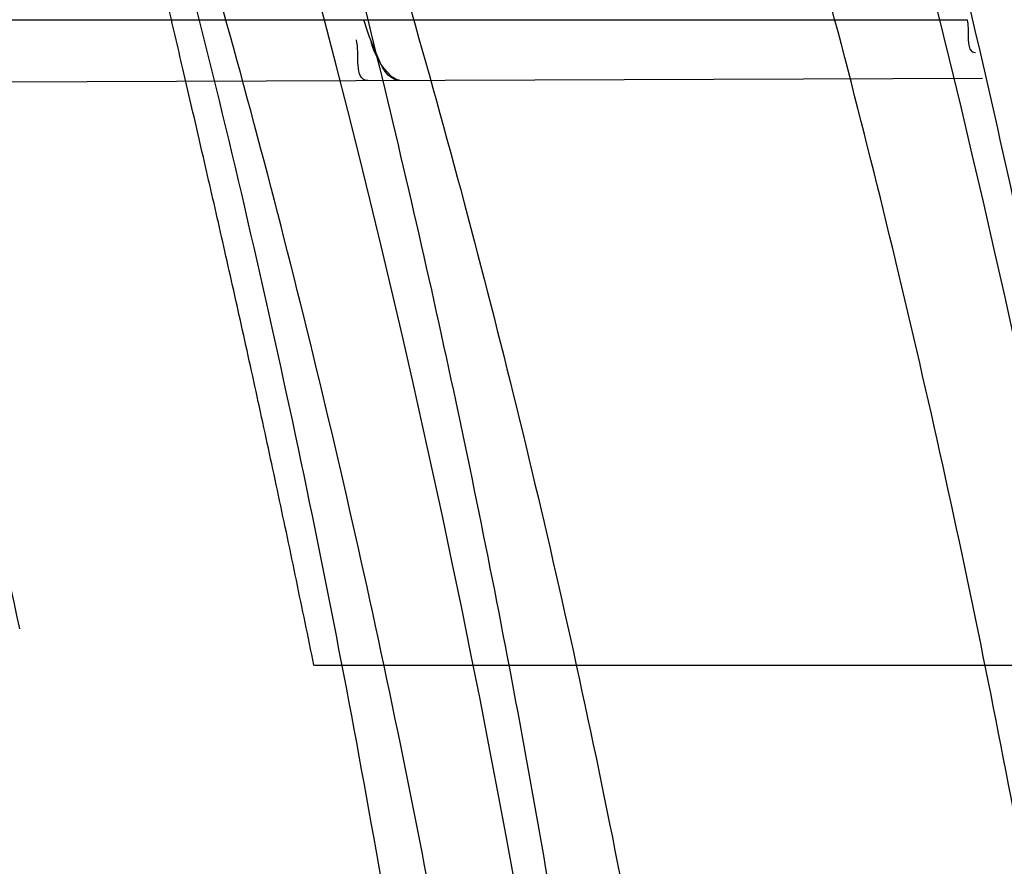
# Model space of a CAD drawing. Header units: millimetres. Extents: x 0 to 297, y 0 to 210.
# Tile 49 of 256: x 143.5082 to 143.5478, y 91.0589 to 91.0929. Entities that reach past the tile are written whole.
import ezdxf

# ---------------------------------------------------------------- set-up
doc = ezdxf.new("R2010")
doc.units = ezdxf.units.MM
doc.header["$LTSCALE"] = 16.335
doc.layers.get('0').update_dxf_attribs({"linetype": 'CONTINUOUS'})
for name, color, linetype in [('01_GLOBAL', 7, 'CONTINUOUS'), ('INTFCLR_1', 7, 'CONTINUOUS'), ('INTFCLR_144815', 7, 'CONTINUOUS')]:
    doc.layers.add(name, color=color, linetype=linetype)

msp = doc.modelspace()

# ---------------------------------------------------------------- linework, layer by layer
at = {"color": 7, "linetype": 'Continuous'}
msp.add_circle((144.2368034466, 92.193132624), 3.04, dxfattribs=at)
at = {"color": 9, "linetype": 'Continuous'}
msp.add_arc((144.2368034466, 92.193132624), 3.001038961, 182.9674534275, 267.0325465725, dxfattribs=at)
at = {"layer": '01_GLOBAL', "color": 7, "linetype": 'Continuous'}
msp.add_circle((144.2368034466, 92.193132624), 3.08, dxfattribs=at)
at = {"layer": 'INTFCLR_1', "color": 9, "linetype": 'Continuous'}
for p, q in [((143.4780083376, 91.09290896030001), (143.5463152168, 91.09290896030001)), ((143.4774988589, 91.0903084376), (143.5469236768, 91.0905507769))]:
    msp.add_line(p, q, dxfattribs=at)
at = {"layer": 'INTFCLR_1', "color": 7, "linetype": 'Continuous'}
msp.add_lwpolyline([(143.5235036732, 91.09046902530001), (143.5234679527, 91.0904712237), (143.5234312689, 91.09047805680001), (143.5233936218, 91.0904895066), (143.5233550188, 91.0905055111), (143.5233154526, 91.0905260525), (143.523274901, 91.0905512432), (143.5232333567, 91.0905811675), (143.5231908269, 91.0906157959), (143.5231473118, 91.0906551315)], dxfattribs=at)
at = {"layer": 'INTFCLR_1', "color": 6, "linetype": 'Continuous'}
for radius, start, end in [(0.4827613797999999, 270, 90.00000002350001), (0.4587930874, 270, 90.00000002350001), (0.441241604, 11.9691311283, 14.2357984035)]:
    msp.add_arc((143.076579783, 90.97690896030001), radius, start, end, dxfattribs=at)
at = {"layer": 'INTFCLR_1', "color": 9, "linetype": 'Continuous'}
for points, knots in [([(143.505791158, 90.8276271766), (143.5067409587, 90.8302116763), (143.5086022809, 90.8354304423), (143.5121486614, 90.84601401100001), (143.5179028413, 90.8650111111), (143.5232385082, 90.8873082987), (143.5267617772, 90.90723622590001), (143.5282429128, 90.9174118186), (143.5290073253, 90.92329723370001), (143.5307716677, 90.93807275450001), (143.5326049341, 90.9633194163), (143.5323109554, 90.99310602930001), (143.5309256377, 91.0124090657), (143.5300542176, 91.021322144), (143.5294126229, 91.02725019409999), (143.5274302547, 91.04325002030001), (143.5229291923, 91.06887020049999), (143.5164430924, 91.09388353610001), (143.5118037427, 91.1087295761), (143.5100588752, 91.1140398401), (143.5074043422, 91.1218621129), (143.501415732, 91.13821577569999), (143.4910739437, 91.16221785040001), (143.4792964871, 91.1848938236), (143.4710860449, 91.1988510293), (143.4672487, 91.2050639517), (143.4646994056, 91.2091138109), (143.4578048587, 91.21976497), (143.446251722, 91.2361118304), (143.4302039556, 91.2560120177), (143.4166114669, 91.2709286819), (143.4071163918, 91.280463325), (143.4018664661, 91.2855115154), (143.3945821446, 91.292319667), (143.3843862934, 91.301234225), (143.373349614, 91.3098835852), (143.3667450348, 91.31458051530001), (143.3640805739, 91.316384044), (143.3625174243, 91.3174211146), (143.360134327, 91.3189510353), (143.3576340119, 91.3204557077), (143.3554317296, 91.3216111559), (143.3541938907, 91.32218598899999), (143.3532081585, 91.3225375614), (143.3525262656, 91.3226967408), (143.3519536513, 91.3226102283), (143.3518421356, 91.322071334), (143.35211692, 91.3214756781), (143.35259409, 91.3206502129), (143.3533650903, 91.31961113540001), (143.354392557, 91.3183442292), (143.3556852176, 91.31685831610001), (143.3572290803, 91.3151525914), (143.358673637, 91.31359842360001), (143.3599466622, 91.3122446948), (143.3621637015, 91.30990205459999), (143.3658426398, 91.3060562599), (143.3733257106, 91.29820400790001), (143.3814986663, 91.2893945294), (143.3889438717, 91.2809746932), (143.3935459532, 91.2756206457), (143.4009463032, 91.2668314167), (143.4122758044, 91.252588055), (143.4271285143, 91.2318655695), (143.4378788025, 91.2149484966), (143.4449171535, 91.2029069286), (143.4496927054, 91.19443764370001), (143.457931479, 91.1789786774), (143.4689344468, 91.1556341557), (143.4765250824, 91.1361710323), (143.480055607, 91.1260798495)], [0, 0, 0, 0, 0.0103790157, 0.0208837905, 0.0420711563, 0.0851838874, 0.1071959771, 0.1183352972, 0.1239410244, 0.1295662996, 0.174425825, 0.2192336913, 0.2417180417, 0.247353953, 0.2529903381, 0.2641931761, 0.3081223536, 0.3509244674, 0.3614867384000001, 0.3667496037, 0.3719933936, 0.3926231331, 0.4323811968, 0.4704128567, 0.4888542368, 0.4934078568, 0.4979383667, 0.5068920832, 0.5412323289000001, 0.5733304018, 0.6031976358, 0.6172527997, 0.6240454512, 0.6306500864, 0.6548352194, 0.6750684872, 0.6834752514, 0.6853781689, 0.6871962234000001, 0.6905460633, 0.6960524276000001, 0.6981915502, 0.6999110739, 0.7012078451, 0.7020914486, 0.7026255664, 0.703100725, 0.7038824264, 0.7050749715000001, 0.7066970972, 0.7087489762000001, 0.7112252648, 0.7141188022, 0.7174211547, 0.7192230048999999, 0.7211233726, 0.7295789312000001, 0.7392839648, 0.7620096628, 0.7748693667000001, 0.7816473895, 0.7886214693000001, 0.8181786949, 0.8502212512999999, 0.8846823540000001, 0.8936821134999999, 0.9027944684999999, 0.9213301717, 0.9597016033, 1, 1, 1, 1]), ([(143.3574002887, 91.32090895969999), (143.3579828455, 91.3209088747), (143.360948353, 91.3197357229), (143.3643531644, 91.3177442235), (143.3676585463, 91.31566523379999), (143.3692467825, 91.31463053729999), (143.3719545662, 91.31283211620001), (143.378664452, 91.3081521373), (143.3898825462, 91.2995381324), (143.4002548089, 91.29065717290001), (143.4076654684, 91.28387553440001), (143.4130031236, 91.27885055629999), (143.422653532, 91.2693642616), (143.4364709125, 91.2545242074), (143.4527894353, 91.23472347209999), (143.4645442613, 91.2184512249), (143.4715593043, 91.2078481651), (143.474151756, 91.2038188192), (143.4780526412, 91.1976396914), (143.4863962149, 91.18376385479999), (143.4983688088, 91.16121559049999), (143.5088888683, 91.1373346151), (143.5149812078, 91.1210611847), (143.5176807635, 91.1132799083), (143.5194547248, 91.1079989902), (143.524169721, 91.0932405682), (143.5307635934, 91.068371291), (143.5353421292, 91.0428843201), (143.5373581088, 91.02696958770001), (143.5380104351, 91.0210743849), (143.5388963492, 91.01221151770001), (143.5403047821, 90.993017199), (143.5406037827, 90.96339318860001), (143.5387395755, 90.93828707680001), (143.5369460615, 90.9235962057), (143.5361688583, 90.9177433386), (143.5346627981, 90.9076231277), (143.5310794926, 90.8877998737), (143.5256534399, 90.86562413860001), (143.5198047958, 90.8467377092), (143.5161994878, 90.83621326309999), (143.5143072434, 90.8310236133), (143.5133416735, 90.828453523)], [0, 0, 0, 0, 0.0031306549, 0.0166311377, 0.0214593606, 0.0240790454, 0.0268205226, 0.0389267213, 0.0680356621, 0.1027866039, 0.1122691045, 0.1220183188, 0.1421809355, 0.1849822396, 0.2309158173, 0.2799873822, 0.2927706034, 0.2992370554, 0.3057353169, 0.3320403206, 0.3862319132, 0.4428084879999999, 0.4721383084, 0.4795908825, 0.487069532, 0.5020757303, 0.5628487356, 0.6251729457, 0.6410612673, 0.6490543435, 0.6570463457, 0.6889269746, 0.7524526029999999, 0.8160592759, 0.8240370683, 0.8319876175, 0.8477879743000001, 0.8790177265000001, 0.9402188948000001, 0.970317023, 0.9852457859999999, 1, 1, 1, 1]), ([(143.3574002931, 90.6329089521), (143.3572429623, 90.6329089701), (143.3568577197, 90.6329849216), (143.3568775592, 90.6336774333), (143.3572897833, 90.63438990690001), (143.3580025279, 90.63544892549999), (143.3590890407, 90.6367667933), (143.3605161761, 90.6383861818), (143.3622809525, 90.6402852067), (143.364262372, 90.64235883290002), (143.366417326, 90.6445772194), (143.3695810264, 90.647809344), (143.3761156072, 90.6544648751), (143.384127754, 90.66278898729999), (143.391492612, 90.67078447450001), (143.3954790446, 90.6752283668), (143.3978410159, 90.6779000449), (143.4041032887, 90.6850552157), (143.4149655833, 90.6980920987), (143.4300350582, 90.7180883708), (143.4423327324, 90.7364164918), (143.4500842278, 90.74915778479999), (143.4536819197, 90.7553382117), (143.4561024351, 90.75957339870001), (143.4627716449, 90.77157583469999), (143.4731139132, 90.7921423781), (143.4831746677, 90.8161140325), (143.4894718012, 90.8337029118), (143.4924519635, 90.8428134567), (143.4941067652, 90.8481240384), (143.4981845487, 90.86166066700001), (143.5041933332, 90.8852508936), (143.5091109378, 90.9136744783), (143.5112232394, 90.9325267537), (143.5119890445, 90.94137893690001), (143.5124424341, 90.9473263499), (143.5134340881, 90.9636235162), (143.5137003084, 90.9902855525), (143.5118091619, 91.01685089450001), (143.5098423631, 91.03295754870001), (143.5090383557, 91.0388051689), (143.5077538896, 91.047496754), (143.5045588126, 91.0659242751), (143.498087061, 91.0935137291), (143.4912937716, 91.1149624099), (143.4875537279, 91.1253987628)], [0, 0, 0, 0, 0.0008731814, 0.0017184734, 0.0032338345, 0.0055641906, 0.008732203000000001, 0.0127298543, 0.0175349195, 0.0231216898, 0.028646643, 0.0346996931, 0.0482229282, 0.0804128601, 0.09881585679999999, 0.1085510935, 0.1135452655, 0.1186072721, 0.1613234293, 0.207686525, 0.2575125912, 0.2837456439, 0.2904463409, 0.297201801, 0.3108185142, 0.3666506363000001, 0.4248611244, 0.4549770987, 0.470314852, 0.4780577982, 0.4858479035, 0.548777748, 0.6130125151, 0.6457681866, 0.6540348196, 0.6623247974, 0.6788712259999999, 0.7446474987, 0.8101274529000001, 0.8265054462, 0.8346996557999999, 0.8428862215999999, 0.8752668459, 0.9384715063, 1, 1, 1, 1])]:
    msp.add_open_spline(points, degree=3, knots=knots, dxfattribs=at)
at = {"layer": 'INTFCLR_1', "color": 6, "linetype": 'Continuous'}
for points, knots in [([(143.391388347, 91.3209089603), (143.3904120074, 91.3209089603), (143.3921762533, 91.3175482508), (143.3936912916, 91.315694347), (143.3961672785, 91.3124411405), (143.3992225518, 91.30876154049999), (143.403128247, 91.3040654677), (143.4076936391, 91.29861198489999), (143.4125904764, 91.2926805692), (143.4174256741, 91.286720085), (143.4219266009, 91.28104271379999), (143.4260587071, 91.27571427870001), (143.4298162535, 91.27075815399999), (143.4332121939, 91.266182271), (143.4362702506, 91.26197618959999), (143.4390204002, 91.2581218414), (143.4414908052, 91.2545969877), (143.44370074, 91.2513921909), (143.4456749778, 91.24848640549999), (143.4474377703, 91.24585559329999), (143.4490168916, 91.24346918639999), (143.4504211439, 91.2413232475), (143.4516679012, 91.2393981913), (143.4527743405, 91.2376740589), (143.4537663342, 91.2361152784), (143.4546489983, 91.2347177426), (143.4556772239, 91.23307898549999), (143.456672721, 91.23147797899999), (143.4576979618, 91.229813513), (143.4585721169, 91.2283843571), (143.4595323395, 91.2268022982), (143.4605887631, 91.22504676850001), (143.4617562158, 91.22308812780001), (143.4630444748, 91.22090314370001), (143.464465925, 91.21846216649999), (143.4660286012, 91.2157418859), (143.4677482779, 91.21270225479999), (143.4696392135, 91.20930191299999), (143.4717186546, 91.20548838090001), (143.4740086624, 91.2011951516), (143.4765248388, 91.1963580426), (143.4792812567, 91.1909028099), (143.4822951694, 91.18473858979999), (143.4855914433, 91.1777384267), (143.4891913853, 91.16974930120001), (143.4931140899, 91.16057587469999), (143.4973740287, 91.14998328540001), (143.5019825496, 91.13763594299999), (143.5068772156, 91.12325026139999), (143.5117345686, 91.10722271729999), (143.5162134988, 91.0902287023), (143.5200746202, 91.0730385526), (143.5232856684, 91.05580143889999), (143.5258459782, 91.03858559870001), (143.5277689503, 91.0213883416), (143.5290609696, 91.0042502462), (143.529733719, 90.9871546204), (143.5297948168, 90.97012845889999), (143.5292510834, 90.9531560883), (143.5281065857, 90.9362397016), (143.5263644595, 90.9193928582), (143.5240214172, 90.9025816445), (143.5210770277, 90.88582850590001), (143.5175167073, 90.8690970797), (143.5133376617, 90.85240858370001), (143.5085942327, 90.8359945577), (143.5035656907, 90.8206525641), (143.4986112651, 90.80703250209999), (143.4940105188, 90.7954001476), (143.4897809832, 90.7854046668), (143.485903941, 90.7767502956), (143.4823616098, 90.7692115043), (143.4791285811, 90.76260345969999), (143.4761817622, 90.75678861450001), (143.4734988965, 90.7516551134), (143.4710647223, 90.7471189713), (143.4688610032, 90.7431068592), (143.466865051, 90.7395466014), (143.4650570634, 90.7363786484), (143.4634184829, 90.7335526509), (143.461937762, 90.7310351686), (143.4606041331, 90.72879595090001), (143.4594032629, 90.72680144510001), (143.4583170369, 90.7250147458), (143.457331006, 90.7234069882), (143.4564183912, 90.7219306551), (143.4555069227, 90.720467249), (143.4545265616, 90.7189048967), (143.4534184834, 90.71715367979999), (143.4521719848, 90.7152023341), (143.4507682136, 90.71302749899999), (143.4491853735, 90.7106037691), (143.4474055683, 90.7079124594), (143.4454085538, 90.7049352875), (143.4431685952, 90.701647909), (143.4406602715, 90.6980271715), (143.4378551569, 90.6940523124), (143.4347311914, 90.6897123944), (143.4312583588, 90.6849889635), (143.4274059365, 90.6798656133), (143.4231637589, 90.6743560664), (143.4185304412, 90.6684770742), (143.4135422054, 90.66229925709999), (143.408452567, 90.6561180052), (143.4036878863, 90.6504204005), (143.3995946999, 90.6455048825), (143.3963986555, 90.6416642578), (143.3938021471, 90.6382708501), (143.3922373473, 90.6363594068), (143.3903920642, 90.6329089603), (143.391388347, 90.6329089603)], [0, 0, 0, 0, 0.0038604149, 0.007501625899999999, 0.0124785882, 0.0188917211, 0.0268498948, 0.0364677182, 0.0470694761, 0.05724446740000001, 0.066818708, 0.0757144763, 0.0839053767, 0.0914099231, 0.0982451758, 0.1044667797, 0.1101313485, 0.11526428, 0.1198589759, 0.1240215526, 0.1277856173, 0.1311734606, 0.1341617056, 0.1368541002, 0.1392736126, 0.1414672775, 0.143389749, 0.1469230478, 0.1489215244, 0.1511192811, 0.1535471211, 0.1562389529, 0.1592204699, 0.1625628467, 0.1662680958, 0.1703891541, 0.1749670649, 0.1800767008, 0.1857729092, 0.1921414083, 0.199315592, 0.2073311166, 0.2163077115, 0.2264451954, 0.2379233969, 0.2509534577, 0.2658909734, 0.2830621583, 0.3030578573, 0.3259639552, 0.3492662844, 0.3725305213, 0.3956109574, 0.4185782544, 0.4413347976, 0.4640172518, 0.4865192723, 0.5089682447, 0.5313242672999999, 0.5536477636, 0.5759939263, 0.5982772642, 0.6207472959, 0.6432362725, 0.6658996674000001, 0.6887559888, 0.7107777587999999, 0.7297237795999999, 0.7460531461, 0.7602331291, 0.7726347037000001, 0.7835467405, 0.7931663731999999, 0.8017211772, 0.8093215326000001, 0.8160683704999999, 0.8220757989, 0.8274205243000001, 0.8322066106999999, 0.8364980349, 0.8403367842, 0.8437547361, 0.8468031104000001, 0.8495420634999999, 0.8520223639, 0.8542604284, 0.8564046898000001, 0.8588391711, 0.861553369, 0.8645986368, 0.8679945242, 0.8717882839, 0.8760445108, 0.8807522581, 0.8859628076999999, 0.8917731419, 0.8981681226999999, 0.9051985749, 0.9129160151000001, 0.9213486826, 0.9305434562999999, 0.9404096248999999, 0.9509435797, 0.9619432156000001, 0.9720502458, 0.9803711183, 0.9870628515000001, 0.9922716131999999, 0.9960607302, 1, 1, 1, 1]), ([(143.3913883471, 90.6329089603), (143.3925009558, 90.6329089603), (143.3944304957, 90.6342092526), (143.3973970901, 90.6359951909), (143.4007982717, 90.63846662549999), (143.4050037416, 90.641686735), (143.4100111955, 90.64579797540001), (143.4155298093, 90.6505901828), (143.4211292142, 90.6557134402), (143.4264144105, 90.6607775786), (143.43125736, 90.6656028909), (143.4356657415, 90.6701567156), (143.4396603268, 90.6744161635), (143.4432708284, 90.6783761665), (143.4465216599, 90.6820354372), (143.4494397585, 90.68539654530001), (143.4520627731, 90.68848206), (143.4544121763, 90.6912986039), (143.456513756, 90.6938607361), (143.4583900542, 90.69618388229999), (143.4600695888, 90.6982924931), (143.4615949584, 90.7002315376), (143.4630975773, 90.7021632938), (143.4646983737, 90.7042463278), (143.4663978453, 90.7064880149), (143.4680793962, 90.7087376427), (143.4697311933, 90.7109767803), (143.4714499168, 90.71333865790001), (143.4733525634, 90.7159926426), (143.4754791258, 90.7190089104), (143.477855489, 90.7224451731), (143.4805066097, 90.7263640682), (143.4834545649, 90.73083052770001), (143.4867221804, 90.73592456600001), (143.4903444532, 90.7417581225), (143.4943554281, 90.74846001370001), (143.4987865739, 90.7561875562), (143.5036710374, 90.7651488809), (143.5090369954, 90.7755879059), (143.5149200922, 90.78786990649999), (143.5212054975, 90.8021696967), (143.5274896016, 90.8180379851), (143.5333654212, 90.8347684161), (143.5385840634, 90.85172715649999), (143.543100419, 90.8687485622), (143.5469295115, 90.8858143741), (143.5500694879, 90.9028343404), (143.5525457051, 90.9198546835), (143.5543635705, 90.93680288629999), (143.5555404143, 90.953705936), (143.5560867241, 90.9705470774), (143.5560112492, 90.9873292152), (143.5553196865, 91.00406232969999), (143.5540157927, 91.0207358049), (143.5520992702, 91.03735679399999), (143.5495685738, 91.05392286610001), (143.5464237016, 91.0704086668), (143.5426520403, 91.08685112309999), (143.5382472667, 91.1032296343), (143.5331875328, 91.11956315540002), (143.527486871, 91.1357686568), (143.5213730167, 91.1512348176), (143.515238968, 91.1652433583), (143.5094946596, 91.17729987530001), (143.5042564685, 91.18755505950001), (143.4994933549, 91.19635787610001), (143.4951738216, 91.20395281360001), (143.4912628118, 91.21054467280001), (143.4877284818, 91.21628951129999), (143.4845342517, 91.2213187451), (143.4816534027, 91.22572797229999), (143.4790579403, 91.22960449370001), (143.4767281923, 91.23301003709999), (143.4746357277, 91.2360102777), (143.472765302, 91.23864767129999), (143.4710870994, 91.24097947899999), (143.46957943, 91.2430470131), (143.4681380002, 91.2450001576), (143.4666395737, 91.2470074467), (143.4649885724, 91.2491911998), (143.463288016, 91.2514092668), (143.4615819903, 91.2536039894), (143.4598543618, 91.2557981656), (143.4579581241, 91.2581730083), (143.4558400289, 91.260784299), (143.4534675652, 91.2636590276), (143.4508179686, 91.26680939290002), (143.447859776, 91.2702519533), (143.4445666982, 91.2739955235), (143.4409044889, 91.27805121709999), (143.4368464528, 91.28241728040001), (143.4323696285, 91.2870829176), (143.4274456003, 91.2920302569), (143.4220754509, 91.2972158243), (143.4163486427, 91.3024971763), (143.410661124, 91.30747107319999), (143.4054543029, 91.3117747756), (143.4010724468, 91.3151480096), (143.3975442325, 91.3177259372), (143.3944939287, 91.3195690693), (143.3925216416, 91.3209089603), (143.3913883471, 91.3209089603)], [0, 0, 0, 0, 0.0042187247, 0.0081401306, 0.0133978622, 0.0200459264, 0.0282638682, 0.0379443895, 0.0477615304, 0.05703690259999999, 0.0656973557, 0.0736821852, 0.0810680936, 0.0878383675, 0.0940009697, 0.0996271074, 0.1047154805, 0.1093563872, 0.1135342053, 0.1172803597, 0.1206792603, 0.1237557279, 0.1266349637, 0.1299589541, 0.1337168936, 0.1373013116, 0.1406085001, 0.1442672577, 0.148377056, 0.1529904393, 0.1582606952, 0.164218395, 0.1709303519, 0.1785521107, 0.1871652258, 0.1969659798, 0.2081658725, 0.2209392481, 0.2356613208, 0.2526660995, 0.2725685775, 0.2948769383, 0.3173640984, 0.3397873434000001, 0.3621386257, 0.3841211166, 0.4060891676, 0.4277469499, 0.4493218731, 0.470705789, 0.4919793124, 0.5131981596, 0.5343255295, 0.5554668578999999, 0.5765984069, 0.5977513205, 0.6189954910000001, 0.6402209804, 0.6617015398, 0.6832900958, 0.7050415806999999, 0.7268239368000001, 0.7463339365, 0.7630160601, 0.7774553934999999, 0.7899931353, 0.8009638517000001, 0.8105830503, 0.8190545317, 0.8265380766, 0.8331730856, 0.8390248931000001, 0.8442268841, 0.8488182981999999, 0.8528943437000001, 0.8564866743, 0.8597116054, 0.8625968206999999, 0.8656908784, 0.8692094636, 0.8729771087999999, 0.8762884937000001, 0.879749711, 0.8835661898, 0.8878115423, 0.8924986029, 0.8976989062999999, 0.9034198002, 0.9097088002, 0.9166034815, 0.9241390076, 0.9323094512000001, 0.9411199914, 0.9506041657, 0.9606137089, 0.9706541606, 0.9792553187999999, 0.9862062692, 0.9916647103, 0.9957028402, 1, 1, 1, 1])]:
    msp.add_open_spline(points, degree=3, knots=knots, dxfattribs=at)
at = {"layer": 'INTFCLR_1', "color": 7, "linetype": 'Continuous'}
msp.add_open_spline([(143.5235036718, 91.0904690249), (143.5230195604, 91.09046733), (143.522502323, 91.09165410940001), (143.5221852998, 91.09244773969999), (143.5220653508, 91.09290896)], degree=3, knots=[0, 0, 0, 0, 0.5039304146, 1, 1, 1, 1], dxfattribs=at)
at = {"layer": 'INTFCLR_1', "color": 6, "linetype": 'Continuous'}
for points in [[(143.5463152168, 91.09290896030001), (143.5464243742, 91.09246695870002), (143.5461915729, 91.09158240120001), (143.5466468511, 91.09158399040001)], [(143.5222157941, 91.0904645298), (143.5216501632, 91.09046255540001), (143.5219051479, 91.0915524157), (143.5217624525, 91.09209975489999)]]:
    msp.add_open_spline(points, degree=3, dxfattribs=at)
at = {"layer": 'INTFCLR_1', "color": 7, "linetype": 'Continuous'}
msp.add_open_spline([(143.5231473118, 91.0906551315), (143.5227634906, 91.0910129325), (143.5224880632, 91.09150755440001), (143.5223541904, 91.0920149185)], degree=3, dxfattribs=at)
at = {"layer": 'INTFCLR_144815', "color": 9, "linetype": 'Continuous'}
msp.add_line((143.5200517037, 91.06695037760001), (143.5562010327, 91.06695037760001), dxfattribs=at)
at = {"layer": 'INTFCLR_144815', "color": 6, "linetype": 'Continuous'}
for radius in [0.5104906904, 0.4864760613]:
    msp.add_circle((143.076579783, 90.97690896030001), radius, dxfattribs=at)
for radius, start, end in [(0.7037433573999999, 313.9937911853, 154.5150993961), (0.6797433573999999, 312.9543589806, 154.5144414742), (0.6572577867, 282.2440355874, 71.2863570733)]:
    msp.add_arc((143.076579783, 90.97690896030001), radius, start, end, dxfattribs=at)
at = {"layer": 'INTFCLR_144815', "color": 9, "linetype": 'Continuous'}
for centre, radius, start, end in [((143.076579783, 90.97690896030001), 0.6528896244, 292.4997540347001, 54.0964566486), ((143.0765826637, 90.97691030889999), 0.5889741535, 292.4997540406, 54.09645665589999), ((143.0766003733, 90.97691387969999), 0.5790161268, 311.2505121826, 48.7494878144)]:
    msp.add_arc(centre, radius, start, end, dxfattribs=at)
at = {"layer": 'INTFCLR_144815', "color": 6, "linetype": 'Continuous'}
for points, knots in [([(143.559959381, 90.9769089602), (143.559959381, 90.97942306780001), (143.5599220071, 90.98445191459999), (143.5597537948, 90.991994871), (143.5594733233, 90.9995378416), (143.5590804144, 91.0070808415), (143.5585748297, 91.01462372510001), (143.5579562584, 91.0221664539), (143.5572243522, 91.02970866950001), (143.5563786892, 91.0372501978), (143.5554188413, 91.0447904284), (143.5543443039, 91.05232900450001), (143.5531546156, 91.0598649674), (143.5518492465, 91.0673976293), (143.5504277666, 91.0749256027), (143.5488896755, 91.0824478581), (143.5472346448, 91.08996252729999), (143.5454623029, 91.097468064), (143.5435725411, 91.1049619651), (143.5415652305, 91.1124420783), (143.5394406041, 91.11990520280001), (143.5371989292, 91.1273484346), (143.5348409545, 91.13476773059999), (143.5323675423, 91.1421592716), (143.529780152, 91.1495180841), (143.5270804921, 91.1568392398), (143.5242709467, 91.1641167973), (143.5213543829, 91.17134449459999), (143.5183344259, 91.17851521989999), (143.5152154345, 91.1856212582), (143.5120026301, 91.19265416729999), (143.5087022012, 91.19960473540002), (143.505321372, 91.2064630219), (143.5018684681, 91.2132183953), (143.4983529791, 91.2198595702), (143.4947855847, 91.22637469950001), (143.4911781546, 91.2327514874), (143.4875436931, 91.2389773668), (143.4838962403, 91.24503970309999), (143.4802507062, 91.2509260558), (143.4766226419, 91.2566244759), (143.473027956, 91.2621238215), (143.4694825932, 91.2674140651), (143.4660021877, 91.2724865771), (143.4626017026, 91.2773343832), (143.459295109, 91.2819523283), (143.4560950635, 91.2863372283), (143.4530128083, 91.2904877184), (143.4500581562, 91.2944040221), (143.4472396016, 91.29808760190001), (143.4445638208, 91.3015416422), (143.4420354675, 91.3047711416), (143.4396569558, 91.3077830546), (143.4374291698, 91.31058532), (143.4353519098, 91.3131862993), (143.4334244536, 91.3155941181), (143.4316455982, 91.3178166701), (143.4300138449, 91.3198614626), (143.4285275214, 91.32173548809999), (143.4271849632, 91.3234451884), (143.4259844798, 91.3249961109), (143.4249241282, 91.3263946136), (143.4240021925, 91.3276429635), (143.4232155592, 91.32875491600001), (143.422565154, 91.3297078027), (143.4220400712, 91.3305844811), (143.4215107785, 91.33140008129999), (143.4211293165, 91.33289918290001), (143.4216624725, 91.3329088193)], [0, 0, 0, 0, 0.0193232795, 0.0386507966, 0.0579870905, 0.0773359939, 0.09670230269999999, 0.1160891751, 0.1355014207, 0.154941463, 0.1744140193, 0.1939206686, 0.213465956, 0.2330500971, 0.2526769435, 0.2723457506, 0.2920596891, 0.3118161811, 0.3316171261, 0.3514582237, 0.3713396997, 0.3912550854, 0.4112023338, 0.4311723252, 0.4511600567, 0.471153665, 0.4911437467, 0.5111161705, 0.5310553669, 0.5509435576, 0.5707599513, 0.5904809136, 0.6100798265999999, 0.6295269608, 0.6487896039, 0.6678319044, 0.6866152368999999, 0.7050985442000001, 0.7232388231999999, 0.7409918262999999, 0.758313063, 0.7751587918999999, 0.7914870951, 0.8072590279, 0.8224396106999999, 0.8369988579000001, 0.8509122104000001, 0.8641615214, 0.8767332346, 0.8886179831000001, 0.8998102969, 0.9103147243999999, 0.9201416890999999, 0.9293075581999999, 0.9378296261, 0.9457257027, 0.9530130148, 0.9597096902, 0.9658325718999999, 0.9713969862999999, 0.9764171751, 0.9809076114, 0.9848822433, 0.9883555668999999, 0.9913411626, 0.9938520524, 0.9959015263, 1, 1, 1, 1]), ([(143.433067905, 90.62090910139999), (143.4328265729, 90.6209135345), (143.4324756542, 90.62173267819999), (143.4330197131, 90.6224610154), (143.4334366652, 90.6233453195), (143.4339703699, 90.62419814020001), (143.4346161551, 90.625198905), (143.4354019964, 90.62633936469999), (143.4363208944, 90.62762784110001), (143.4373778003, 90.629067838), (143.4385738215, 90.6306651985), (143.4399109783, 90.6324252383), (143.441391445, 90.63435475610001), (143.4430186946, 90.6364625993), (143.4447956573, 90.638757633), (143.4467226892, 90.6412461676), (143.4487964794, 90.6439306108), (143.4510117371, 90.6468115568), (143.4533657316, 90.6498936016), (143.4558612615, 90.6531893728), (143.4585019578, 90.6567137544), (143.461284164, 90.6604731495), (143.4641988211, 90.6644674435), (143.4672349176, 90.66869431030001), (143.4703835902, 90.673154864), (143.473633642, 90.6778472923), (143.4769725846, 90.6827680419), (143.4803867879, 90.68791175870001), (143.4838617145, 90.69327133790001), (143.4873822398, 90.69883811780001), (143.4909329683, 90.704602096), (143.4944985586, 90.7105522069), (143.4980640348, 90.7166766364), (143.5016150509, 90.7229631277), (143.5051380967, 90.72939925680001), (143.508620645, 90.7359726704), (143.5120512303, 90.7426712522), (143.5154195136, 90.7494833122), (143.5187162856, 90.75639770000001), (143.5219334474, 90.7634039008), (143.5250639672, 90.77049210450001), (143.5281017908, 90.777653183), (143.5310417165, 90.78487857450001), (143.5338798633, 90.7921616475), (143.5366072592, 90.7994810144), (143.5392210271, 90.8068281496), (143.5417223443, 90.8142048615), (143.5441140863, 90.8216202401), (143.5463966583, 90.8290768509), (143.5485670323, 90.8365654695), (143.5506238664, 90.84408177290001), (143.5525648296, 90.8516162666), (143.5543887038, 90.8591617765), (143.5560958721, 90.86671694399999), (143.5576869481, 90.8742815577), (143.5591625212, 90.881855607), (143.5605229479, 90.88943824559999), (143.5617683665, 90.89702739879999), (143.5628989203, 90.9046205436), (143.5639149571, 90.91221615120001), (143.5648169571, 90.91981379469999), (143.5656053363, 90.9274129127), (143.5662804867, 90.9350130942), (143.5668427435, 90.942613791), (143.5672924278, 90.9502149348), (143.5676297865, 90.9578162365), (143.5678550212, 90.9654177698), (143.5679682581, 90.97301929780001), (143.5679695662, 90.9806209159), (143.567858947, 90.9882224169), (143.5676363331, 90.99582392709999), (143.5673015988, 91.00342523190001), (143.5668545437, 91.01102638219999), (143.5662949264, 91.0186270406), (143.5656224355, 91.0262270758), (143.5648367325, 91.0338260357), (143.5639374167, 91.0414235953), (143.5629240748, 91.0490191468), (143.5617962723, 91.05661196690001), (143.5605535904, 91.0642010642), (143.5591956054, 91.07178539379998), (143.5577218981, 91.0793638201), (143.5561322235, 91.0869343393), (143.5544265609, 91.09449419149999), (143.5526049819, 91.10204067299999), (143.5506674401, 91.10957186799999), (143.5486137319, 91.117086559), (143.5464439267, 91.1245825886), (143.5441586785, 91.13205611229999), (143.5417591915, 91.139502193), (143.5392470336, 91.1469155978), (143.5366239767, 91.1542912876), (143.5338923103, 91.16162359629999), (143.5310549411, 91.16890614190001), (143.5281154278, 91.1761319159), (143.525078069, 91.1832932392), (143.5219479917, 91.1903817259), (143.5187312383, 91.19738826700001), (143.5154348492, 91.20430302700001), (143.512066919, 91.2111154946), (143.5086366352, 91.2178145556), (143.5051543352, 91.2243885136), (143.5016314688, 91.2308252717), (143.4980805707, 91.2371124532), (143.4945151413, 91.2432376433), (143.4909495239, 91.24918858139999), (143.4873986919, 91.2549534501), (143.4838779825, 91.2605211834), (143.480402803, 91.2658817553), (143.4769882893, 91.27102648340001), (143.4736489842, 91.2759482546), (143.4703985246, 91.28064170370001), (143.4672493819, 91.28510330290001), (143.464212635, 91.2893314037), (143.4612978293, 91.29332617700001), (143.4585129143, 91.29708947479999), (143.4558642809, 91.3006245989), (143.4533568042, 91.30393610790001), (143.450993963, 91.30702956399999), (143.4487779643, 91.3099113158), (143.4467099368, 91.3125882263), (143.444790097, 91.3150674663), (143.4430178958, 91.31735635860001), (143.4413922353, 91.31946213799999), (143.4399116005, 91.32139186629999), (143.4385741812, 91.323152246), (143.4373781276, 91.32474964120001), (143.4363211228, 91.32618976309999), (143.4354021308, 91.3274783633), (143.4346162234, 91.32861891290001), (143.4339704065, 91.32961972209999), (143.4334366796, 91.3304725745), (143.4330197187, 91.3313568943), (143.4324756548, 91.33208523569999), (143.4328265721, 91.33290438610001), (143.433067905, 91.3329088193)], [0, 0, 0, 0, 0.0009310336, 0.002365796, 0.0034193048, 0.0047077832, 0.006237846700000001, 0.0080159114, 0.0100484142, 0.0123424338, 0.0149055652, 0.0177455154, 0.0208683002, 0.0242865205, 0.0280168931, 0.0320641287, 0.03642688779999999, 0.0411013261, 0.0460820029, 0.0513859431, 0.0570470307, 0.0630689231, 0.0694259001, 0.0761196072, 0.0831428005, 0.0904858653, 0.0981365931, 0.1060799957, 0.1142989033, 0.1227742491, 0.1314855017, 0.1404113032, 0.1495299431, 0.1588198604, 0.1682601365, 0.1778307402, 0.1875127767, 0.1972886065, 0.2071421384, 0.2170587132, 0.2270251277, 0.2370298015, 0.2470622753, 0.2571128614, 0.2671789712, 0.2771901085, 0.2871913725, 0.2972229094, 0.3072428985, 0.3172696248, 0.3272959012, 0.3372999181, 0.3472797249, 0.3572378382, 0.3671756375, 0.3770956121, 0.3870009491, 0.3968896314, 0.4067592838, 0.416611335, 0.4264476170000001, 0.4362699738, 0.4460792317, 0.4558777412, 0.465666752, 0.475448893, 0.4852256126, 0.4949995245, 0.5047720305, 0.5145458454, 0.5243224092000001, 0.5341044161, 0.5438932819, 0.5536914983, 0.5635002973, 0.5733219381, 0.5831577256, 0.5930094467, 0.6028783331, 0.6127653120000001, 0.6226711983, 0.6325970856, 0.6425436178, 0.6525082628, 0.6624891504, 0.6724871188, 0.6825027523, 0.6925369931, 0.7025869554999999, 0.7126463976, 0.7227116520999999, 0.7327783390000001, 0.742840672, 0.7528920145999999, 0.7629245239, 0.772929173, 0.7828957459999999, 0.7928124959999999, 0.8026662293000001, 0.8124423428, 0.8221246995, 0.8316958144, 0.8411366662, 0.8504272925, 0.8595467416, 0.8684734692, 0.8771857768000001, 0.8856622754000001, 0.8938824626, 0.9018271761, 0.9094792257, 0.9168237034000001, 0.923848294, 0.9305435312, 0.93690291, 0.9429227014, 0.9486018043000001, 0.9539413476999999, 0.9589446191, 0.9636165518, 0.9679634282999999, 0.9719924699, 0.9757115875, 0.9791292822, 0.9822538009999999, 0.9850935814, 0.9876568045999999, 0.9899510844, 0.9919838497, 0.9937619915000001, 0.9952921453, 0.9965806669, 0.997634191, 0.9990689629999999, 1, 1, 1, 1]), ([(143.3994670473, 91.3209089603), (143.399146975, 91.3209089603), (143.3990453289, 91.3197000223), (143.3998732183, 91.31874922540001), (143.4008762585, 91.3170341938), (143.4024694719, 91.31499494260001), (143.4045267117, 91.3123576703), (143.4070952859, 91.3092171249), (143.4101750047, 91.3054836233), (143.4137722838, 91.30113952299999), (143.4179272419, 91.29608530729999), (143.4226335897, 91.29027809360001), (143.4278792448, 91.2836639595), (143.4336355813, 91.27619926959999), (143.4398265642, 91.2678906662), (143.4463921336, 91.25871707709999), (143.4532128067, 91.2487397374), (143.4601957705, 91.23798721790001), (143.4672140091, 91.2265542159), (143.4741696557, 91.2145077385), (143.4809580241, 91.2019499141), (143.4875044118, 91.1889540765), (143.4937367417, 91.1756130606), (143.4996120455, 91.1619830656), (143.5050872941, 91.1481408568), (143.5101428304, 91.134124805), (143.5147593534, 91.1199874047), (143.5189273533, 91.1057650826), (143.5226468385, 91.09147400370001), (143.525909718, 91.0771665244), (143.5287290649, 91.0628147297), (143.5310996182, 91.0484749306), (143.53303206, 91.0341158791), (143.5345263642, 91.01978289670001), (143.5355886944, 91.00546539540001), (143.5362231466, 90.991176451), (143.5363638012, 90.9816614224), (143.5363638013, 90.9769089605)], [0, 0, 0, 0, 0.0025344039, 0.005901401, 0.0109295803, 0.0177704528, 0.0265540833, 0.0373505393, 0.04991676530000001, 0.0648695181, 0.0820131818, 0.1017234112, 0.1240566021, 0.1488553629, 0.1763609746, 0.2060970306, 0.2381748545, 0.2720515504, 0.3076064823, 0.3443876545, 0.3821831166, 0.4206251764, 0.4595934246, 0.4987613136, 0.5381325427, 0.5774437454, 0.6167240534, 0.6558745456, 0.6947773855, 0.7336358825, 0.7720551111, 0.8105726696, 0.8487051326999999, 0.8867612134, 0.9246626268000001, 0.9623689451, 1, 1, 1, 1]), ([(143.4446760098, 91.3209089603), (143.4444338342, 91.3209089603), (143.4440805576, 91.32008333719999), (143.4445966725, 91.319342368), (143.4449904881, 91.3184389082), (143.4454977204, 91.3175675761), (143.4461122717, 91.3165448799), (143.4468609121, 91.3153794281), (143.4477365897, 91.3140630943), (143.4487436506, 91.31259278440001), (143.4498827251, 91.31096304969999), (143.4511555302, 91.3091686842), (143.4525633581, 91.3072037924), (143.4541073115, 91.30506236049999), (143.455788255, 91.3027379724), (143.4576064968, 91.30022429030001), (143.4595619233, 91.2975147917), (143.4616535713, 91.2946033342), (143.4638797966, 91.2914838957), (143.4662378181, 91.28815120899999), (143.4687238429, 91.2846006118), (143.4713327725, 91.2808285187), (143.4740582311, 91.27683247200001), (143.4768924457, 91.2726114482), (143.4798262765, 91.2681659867), (143.4828493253, 91.2634982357), (143.4859500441, 91.2586120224), (143.4891159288, 91.25351281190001), (143.492333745, 91.2482076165), (143.4955897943, 91.2427048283), (143.4988701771, 91.2370140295), (143.5021610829, 91.2311457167), (143.5054490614, 91.2251109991), (143.5087212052, 91.218921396), (143.5119653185, 91.2125886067), (143.5151700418, 91.20612431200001), (143.5183249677, 91.1995399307), (143.5214206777, 91.1928464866), (143.5244487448, 91.1860545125), (143.5274017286, 91.1791739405), (143.5302731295, 91.1722140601), (143.5330572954, 91.16518358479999), (143.5357494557, 91.15809040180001), (143.5383454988, 91.1509419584), (143.5408421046, 91.1437447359), (143.5432363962, 91.13650504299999), (143.5455261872, 91.1292281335), (143.547709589, 91.1219192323), (143.5497852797, 91.1145825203), (143.551752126, 91.1072222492), (143.5536094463, 91.09984166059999), (143.5553566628, 91.0924441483), (143.5569935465, 91.0850321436), (143.5585198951, 91.077608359), (143.559935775, 91.07017457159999), (143.5612412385, 91.0627328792), (143.562436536, 91.05528445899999), (143.5635218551, 91.0478309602), (143.5644975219, 91.0403731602), (143.5653637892, 91.03291231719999), (143.5661210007, 91.02544880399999), (143.5667694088, 91.01798358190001), (143.5673093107, 91.0105167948), (143.5677409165, 91.0030491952), (143.5680644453, 90.9955807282), (143.5682800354, 90.9881119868), (143.5683878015, 90.980642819), (143.5683877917, 90.97317374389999), (143.5682800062, 90.9657045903), (143.5680643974, 90.9582358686), (143.5677408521, 90.9507674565), (143.5673092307, 90.9432999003), (143.5667693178, 90.9358331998), (143.5661208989, 90.9283680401), (143.5653636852, 90.9209046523), (143.5644974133, 90.91344388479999), (143.5635217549, 90.9059862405), (143.5624364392, 90.8985328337), (143.5612411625, 90.8910845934), (143.5599357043, 90.88364296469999), (143.5585198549, 90.87620936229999), (143.5569935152, 90.86878563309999), (143.555356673, 90.8613738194), (143.5536094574, 90.8539763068), (143.551752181, 90.8465958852), (143.5497853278, 90.83923557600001), (143.5477096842, 90.8318990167), (143.545526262, 90.8245900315), (143.5432365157, 90.8173132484), (143.540842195, 90.81007345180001), (143.5383456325, 90.8028763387), (143.5357495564, 90.79572779), (143.5330574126, 90.7886346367), (143.5302732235, 90.78160409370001), (143.5274018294, 90.7746442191), (143.5244488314, 90.7677636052), (143.5214207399, 90.7609715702), (143.5183250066, 90.754278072), (143.5151700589, 90.7476936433), (143.5119653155, 90.74122930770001), (143.5087211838, 90.7348964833), (143.5054490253, 90.7287068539), (143.5021610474, 90.7226721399), (143.4988701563, 90.716803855), (143.4955897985, 90.7111130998), (143.4923337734, 90.7056103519), (143.4891159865, 90.7003052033), (143.4859501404, 90.69520605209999), (143.4828494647, 90.69031990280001), (143.4798264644, 90.6856522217), (143.4768926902, 90.68120684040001), (143.4740585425, 90.6769859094), (143.4713331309, 90.67298992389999), (143.4687242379, 90.6692178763), (143.4662382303, 90.66566729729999), (143.463880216, 90.66233461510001), (143.4616539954, 90.65921517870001), (143.4595623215, 90.6563036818), (143.4576068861, 90.653594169), (143.4557885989, 90.6510804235), (143.454107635, 90.6487560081), (143.4525636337, 90.64661451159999), (143.4511557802, 90.64464958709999), (143.449882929, 90.6428551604), (143.4487438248, 90.641225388), (143.4477367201, 90.6397550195), (143.4468610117, 90.63843864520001), (143.4461123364, 90.63727314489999), (143.4454977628, 90.63625041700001), (143.4449905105, 90.6353790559), (143.4445966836, 90.6344755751), (143.4440805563, 90.63373459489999), (143.4444338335, 90.6329089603), (143.4446760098, 90.6329089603)], [0, 0, 0, 0, 0.0009746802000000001, 0.0024840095, 0.0035885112, 0.0049370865, 0.0065361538, 0.0083919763, 0.0105107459, 0.0128992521, 0.015564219, 0.0185131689, 0.0217532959, 0.0252926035, 0.0291382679, 0.0332981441, 0.0377785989, 0.04258641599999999, 0.0477262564, 0.0532026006, 0.0590172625, 0.0651707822, 0.071661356, 0.0784844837, 0.0856331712, 0.0930977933, 0.1008661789, 0.1089237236, 0.1172537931, 0.1258380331, 0.1346568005, 0.1436896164, 0.1529158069, 0.1623149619, 0.1718668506, 0.1815521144, 0.1913525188, 0.2012510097, 0.2112318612, 0.2212807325, 0.231384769, 0.2415324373, 0.2517131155, 0.2619185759, 0.2721400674, 0.2823718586, 0.2926070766, 0.3028419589, 0.3130713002, 0.3232929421, 0.3335030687, 0.3437008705, 0.3538836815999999, 0.3640517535, 0.374203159, 0.3843390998, 0.3944585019, 0.404563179, 0.4146523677, 0.4247285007, 0.4347913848, 0.4448437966, 0.4548857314, 0.4649202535, 0.4749476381, 0.4849710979, 0.4949910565, 0.5050107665, 0.5150307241, 0.5250541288, 0.5350814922, 0.5451158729, 0.5551577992, 0.5652100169, 0.5752728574, 0.5853487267, 0.5954379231, 0.6055422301, 0.6156616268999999, 0.6257972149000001, 0.6359487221, 0.6461162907, 0.656299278, 0.6664966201, 0.6767070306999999, 0.6869281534, 0.6971578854, 0.7073922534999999, 0.7176279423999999, 0.7278592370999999, 0.7380811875, 0.7482862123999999, 0.758467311, 0.768614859, 0.7787188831, 0.7887678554, 0.7987487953, 0.8086473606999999, 0.8184478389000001, 0.8281331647, 0.8376851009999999, 0.8470843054, 0.8563105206, 0.8653432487, 0.874161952, 0.8827461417, 0.8910761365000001, 0.8991335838, 0.9069018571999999, 0.914366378, 0.9215149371, 0.9283378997, 0.9348283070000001, 0.9409818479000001, 0.9467964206, 0.9522727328, 0.9574126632, 0.9622204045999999, 0.9667010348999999, 0.970860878, 0.9747067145, 0.97824602, 0.9814863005, 0.9844352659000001, 0.9871003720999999, 0.9894889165, 0.9916078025, 0.9934636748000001, 0.9950628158, 0.9964114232, 0.9975159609, 0.9990253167, 1, 1, 1, 1]), ([(143.5694155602, 90.9769089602), (143.5694155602, 90.97959183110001), (143.5693739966, 90.98495819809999), (143.5691869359, 90.9930070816), (143.5688750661, 91.00105527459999), (143.5684382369, 91.0091023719), (143.5678762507, 91.0171478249), (143.5671888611, 91.0251910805), (143.5663758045, 91.0332312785), (143.5654367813, 91.0412676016), (143.5643715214, 91.0492987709), (143.5631797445, 91.0573235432), (143.5618612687, 91.06534005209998), (143.5604159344, 91.07334648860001), (143.5588437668, 91.0813402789), (143.5571448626, 91.0893188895), (143.5553196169, 91.09727886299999), (143.5533685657, 91.10521674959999), (143.5512926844, 91.1131280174), (143.5490931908, 91.1210080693), (143.5467718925, 91.1288511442), (143.5443309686, 91.13665132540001), (143.5417733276, 91.14440155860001), (143.5391024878, 91.1520942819), (143.5363228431, 91.1597208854), (143.5334396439, 91.1672720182), (143.5304591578, 91.1747373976), (143.5273887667, 91.1821058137), (143.5242370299, 91.1893652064), (143.5210137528, 91.19650271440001), (143.5177300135, 91.2035047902), (143.5143981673, 91.210357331), (143.5110317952, 91.2170458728), (143.5076455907, 91.223555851), (143.5042551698, 91.2298729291), (143.5008768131, 91.2359833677), (143.4975271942, 91.2418743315), (143.4942230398, 91.2475342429), (143.4909807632, 91.25295311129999), (143.4878160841, 91.2581228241), (143.4847436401, 91.2630374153), (143.4817769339, 91.26769278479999), (143.4789282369, 91.2720865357), (143.4762085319, 91.27621779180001), (143.4736266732, 91.2800882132), (143.4711891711, 91.2837020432), (143.4689002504, 91.2870658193), (143.4667626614, 91.2901870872), (143.4647780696, 91.2930738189), (143.4629473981, 91.295733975), (143.4612709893, 91.2981752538), (143.4597487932, 91.3004051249), (143.4583804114, 91.30243004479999), (143.4571653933, 91.3042575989), (143.4561024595, 91.3058896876), (143.455191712, 91.30734429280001), (143.4544278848, 91.3085889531), (143.4536895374, 91.3099879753), (143.4530002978, 91.31095476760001), (143.4527707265, 91.3127544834), (143.4532213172, 91.3127623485)], [0, 0, 0, 0, 0.02225245, 0.0445093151, 0.0667750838, 0.0890537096, 0.1113496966, 0.1336661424, 0.1560071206, 0.1783746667, 0.2007723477, 0.2232005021, 0.2456615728, 0.2681539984, 0.2906786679, 0.3132316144, 0.3358115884, 0.3584115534, 0.3810274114, 0.4036483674, 0.4262663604, 0.4488666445, 0.4714362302, 0.493956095, 0.516405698, 0.5387611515, 0.5609948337, 0.5830754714, 0.6049679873, 0.6266337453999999, 0.648030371, 0.6691122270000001, 0.6898308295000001, 0.7101353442, 0.7299737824, 0.7492942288, 0.7680459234, 0.7861801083, 0.8036519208, 0.8204214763, 0.8364545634, 0.8517244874, 0.8662078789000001, 0.8798864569, 0.8927486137, 0.9047971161, 0.9160413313, 0.9264952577, 0.9361748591, 0.945097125, 0.9532791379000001, 0.9607380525, 0.9674902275, 0.9735510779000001, 0.9789355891, 0.9836595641, 0.9877384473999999, 0.9911880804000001, 0.9962621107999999, 1, 1, 1, 1]), ([(143.5930281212, 90.97690896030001), (143.5930281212, 90.9820085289), (143.5928685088, 90.9922131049), (143.5921514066, 91.0075149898), (143.5909537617, 91.0228121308), (143.5892730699, 91.03810039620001), (143.587105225, 91.0533740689), (143.5844474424, 91.0686241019), (143.5812950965, 91.0838367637), (143.5776467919, 91.09899444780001), (143.5735011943, 91.1140731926), (143.568862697, 91.12904306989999), (143.5637381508, 91.1438649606), (143.5581444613, 91.158491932), (143.5521047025, 91.1728646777), (143.5456576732, 91.18691624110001), (143.5388523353, 91.2005649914), (143.5317590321, 91.21372141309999), (143.5244638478, 91.2262875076), (143.5170689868, 91.2381628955), (143.5096913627, 91.2492533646), (143.5024534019, 91.25947473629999), (143.4954774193, 91.26876491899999), (143.4888706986, 91.27708451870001), (143.4827284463, 91.28442708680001), (143.4771157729, 91.29080575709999), (143.4720785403, 91.2962589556), (143.4676404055, 91.30083056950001), (143.463808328, 91.3045873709), (143.4605811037, 91.307548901), (143.4579441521, 91.30986106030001), (143.4556445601, 91.3115135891), (143.4541253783, 91.31277812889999), (143.4532213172, 91.3127623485)], [0, 0, 0, 0, 0.0408499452, 0.0817377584, 0.1226908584, 0.1637418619, 0.2049215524, 0.2462459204, 0.2877224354, 0.329349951, 0.3711123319, 0.4129705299, 0.4548685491, 0.4967167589, 0.5383929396, 0.579731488, 0.6205367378, 0.6605415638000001, 0.6994421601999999, 0.7369113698, 0.7725873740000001, 0.8061275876, 0.8372253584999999, 0.8656390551, 0.8912193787, 0.9139002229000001, 0.9336943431, 0.9506758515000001, 0.9649483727, 0.9766362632, 0.9858655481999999, 0.9927569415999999, 1, 1, 1, 1]), ([(143.5200517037, 91.06695037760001), (143.519935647, 91.0675219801), (143.5197022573, 91.0686644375), (143.519348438, 91.07037547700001), (143.5189915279, 91.07208095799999), (143.518632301, 91.0737775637), (143.5182715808, 91.0754619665), (143.5179102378, 91.07713083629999), (143.5175491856, 91.0787808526), (143.5171893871, 91.0804086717), (143.5168318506, 91.0820109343), (143.5164776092, 91.08358434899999), (143.516127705, 91.0851257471), (143.5157831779, 91.0866321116), (143.5154450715, 91.08810053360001), (143.5151144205, 91.0895282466), (143.5147922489, 91.09091261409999), (143.5144795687, 91.0922511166), (143.5141773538, 91.0935414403), (143.5138865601, 91.09478137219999), (143.5136080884, 91.09596893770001), (143.5133428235, 91.09710221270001), (143.5130915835, 91.0981795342), (143.5128551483, 91.0991993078), (143.5126342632, 91.1001601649), (143.5124295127, 91.10106084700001), (143.512241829, 91.1019001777), (143.5120707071, 91.10267745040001), (143.5118791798, 91.1035851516), (143.5116654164, 91.10456354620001), (143.5115107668, 91.10570332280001), (143.5112542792, 91.1065006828), (143.5114108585, 91.1068955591)], [0, 0, 0, 0, 0.0427966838, 0.0855582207, 0.1282023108, 0.1706458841, 0.212805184, 0.2545963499, 0.2959353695, 0.3367384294, 0.3769191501, 0.416391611, 0.455076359, 0.4928955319, 0.5297740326, 0.565639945, 0.6004256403, 0.6340653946, 0.6664957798, 0.6976644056, 0.7275130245, 0.7559961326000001, 0.7830651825, 0.8086818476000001, 0.8328058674, 0.8554068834, 0.8764526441, 0.8959190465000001, 0.9137808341, 0.9446172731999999, 0.9688315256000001, 1, 1, 1, 1])]:
    msp.add_open_spline(points, degree=3, knots=knots, dxfattribs=at)
at = {"layer": 'INTFCLR_144815', "color": 9, "linetype": 'Continuous'}
for points, knots in [([(143.4681527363, 91.3316707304), (143.467949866, 91.3314986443), (143.4680849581, 91.3304767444), (143.4687941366, 91.3290390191), (143.4701348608, 91.32663797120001), (143.4731221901, 91.3220257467), (143.4763663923, 91.31733590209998), (143.4795506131, 91.3127650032), (143.482172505, 91.3090057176), (143.487369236, 91.3015321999), (143.4955074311, 91.2895824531), (143.502996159, 91.27800650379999), (143.5082746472, 91.2695019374), (143.5120449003, 91.2633135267), (143.5188549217, 91.2517998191), (143.5285823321, 91.2342279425), (143.5379100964, 91.2155665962), (143.544268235, 91.2016804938), (143.5479059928, 91.19334234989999), (143.5533981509, 91.1803199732), (143.5612157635, 91.1600103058), (143.5704436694, 91.13168294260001), (143.5770266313, 91.10691144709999), (143.5809892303, 91.0889181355), (143.5830791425, 91.0783166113), (143.5860246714, 91.06209979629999), (143.5895629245, 91.03733121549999), (143.5913564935, 91.0151142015), (143.5919137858, 91.00388635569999)], [0, 0, 0, 0, 0.0022439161, 0.0070120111, 0.0145616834, 0.0248857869, 0.0536624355, 0.0624935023, 0.07189207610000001, 0.0923184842, 0.1392770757, 0.19383471, 0.2085944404, 0.2237059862, 0.2549574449, 0.3214227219, 0.3930725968, 0.4308712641, 0.4502345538, 0.469804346, 0.5500822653, 0.6337070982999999, 0.7209882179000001, 0.7661541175, 0.7890968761, 0.8121288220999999, 0.9051772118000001, 1, 1, 1, 1]), ([(143.6000376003, 91.0036996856), (143.599469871, 91.0148507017), (143.597647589, 91.0369175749), (143.5940534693, 91.06151239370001), (143.5910567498, 91.0776127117), (143.5889357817, 91.0881413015), (143.5849049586, 91.1060112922), (143.5782154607, 91.1306126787), (143.5688301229, 91.1587358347), (143.56089247, 91.17889546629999), (143.5553103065, 91.1918183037), (143.5516138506, 91.2000964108), (143.5451503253, 91.21388397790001), (143.5356684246, 91.2324087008), (143.525783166, 91.2498427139), (143.5188646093, 91.26126541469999), (143.5150313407, 91.26740416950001), (143.5096663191, 91.2758450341), (143.5020500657, 91.28732779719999), (143.493782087, 91.29918012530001), (143.4884987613, 91.3065894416), (143.4858323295, 91.3103165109), (143.4825939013, 91.31484736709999), (143.4792947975, 91.3194954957), (143.4762519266, 91.32406287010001), (143.4748859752, 91.32644236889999), (143.4741589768, 91.32785606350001), (143.4740159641, 91.32887420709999), (143.4742174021, 91.3290419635)], [0, 0, 0, 0, 0.0945441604, 0.1873460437, 0.2103231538, 0.2332131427, 0.2782846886, 0.3654193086, 0.4489587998, 0.529211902, 0.5487834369, 0.5681546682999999, 0.6059759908, 0.6777110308, 0.7443035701, 0.7756315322, 0.7907861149, 0.80558492, 0.8603198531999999, 0.9074428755, 0.9279435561, 0.9373780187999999, 0.9462430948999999, 0.9751197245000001, 0.985468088, 0.9930239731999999, 0.9977802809, 1, 1, 1, 1]), ([(143.5128849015, 91.3191868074), (143.5145868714, 91.3169561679), (143.5168984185, 91.3139339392), (143.5198339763, 91.31005795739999), (143.5224347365, 91.30660314), (143.5274699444, 91.2998365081), (143.5351900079, 91.2891357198), (143.5450119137, 91.27476266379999), (143.553512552, 91.2614645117), (143.5595891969, 91.2513938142), (143.5631768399, 91.2452571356), (143.5687447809, 91.2355201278), (143.5770300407, 91.2201501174), (143.5875705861, 91.1984461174), (143.5949834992, 91.18123930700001), (143.5997410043, 91.1692298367), (143.6029277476, 91.16088784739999), (143.6083371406, 91.1458914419), (143.6153738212, 91.12376415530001), (143.6225794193, 91.0961590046), (143.6269328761, 91.07476638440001), (143.6293834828, 91.06012096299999), (143.6309093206, 91.05012673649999), (143.6325566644, 91.03751700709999), (143.6338422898, 91.0248195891), (143.6346513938, 91.0146012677), (143.6356389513, 90.99928470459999), (143.6362807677, 90.9763341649), (143.6353588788, 90.9457988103), (143.6333457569, 90.9230118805), (143.6314590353, 90.90790411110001), (143.6300680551, 90.8979367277), (143.6273174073, 90.8808954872), (143.6224691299, 90.85719985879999), (143.6152835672, 90.8297492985), (143.6082614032, 90.80770382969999), (143.6032345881, 90.7937847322), (143.6008522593, 90.78749715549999), (143.5992617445, 90.78337638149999), (143.594920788, 90.77242918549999), (143.5875197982, 90.75526293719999), (143.5770007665, 90.7336124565), (143.5678844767, 90.7167031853), (143.5614026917, 90.7054923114), (143.5577615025, 90.6993950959), (143.5525702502, 90.6908792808), (143.5450109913, 90.6790535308), (143.5351803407, 90.6646682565), (143.5274546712, 90.65396049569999), (143.5224175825, 90.6471918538), (143.5198189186, 90.64374003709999), (143.5168894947, 90.63987230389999), (143.5145834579, 90.6368573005), (143.512885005, 90.6346312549)], [0, 0, 0, 0, 0.0113523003, 0.0153945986, 0.0196724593, 0.0288485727, 0.04952051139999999, 0.0730548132, 0.0992747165, 0.1133659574, 0.1206417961, 0.1280352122, 0.1587481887, 0.1912667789, 0.2256293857, 0.2345212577, 0.2435306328, 0.2617592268, 0.2990180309, 0.3374305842, 0.3771409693, 0.3872950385, 0.3975091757, 0.4180450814, 0.4387403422, 0.4491382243, 0.4595166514, 0.5008391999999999, 0.5419727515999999, 0.5830556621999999, 0.5933356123, 0.6035730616, 0.6237732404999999, 0.6631691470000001, 0.7013781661, 0.7385292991, 0.7567366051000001, 0.761249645, 0.7657337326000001, 0.7746080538, 0.8088969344, 0.8413373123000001, 0.8719692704, 0.886598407, 0.893729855, 0.9007025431, 0.926950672, 0.9505051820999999, 0.9711896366, 0.9803691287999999, 0.9846421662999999, 0.9886711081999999, 1, 1, 1, 1]), ([(143.6197079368, 90.9769090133), (143.619707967, 90.9870667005), (143.6193594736, 90.9998320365), (143.6184138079, 91.0151724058), (143.6176285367, 91.0255451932), (143.6163808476, 91.0384343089), (143.6147818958, 91.0512363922), (143.6133008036, 91.0613835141), (143.6109229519, 91.0762475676), (143.606699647, 91.0979581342), (143.5997069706, 91.1259853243), (143.5928759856, 91.14845999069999), (143.5876231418, 91.16369633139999), (143.5845295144, 91.1721695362), (143.5799140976, 91.1843601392), (143.5727232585, 91.2018275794), (143.5624926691, 91.2238757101), (143.5544470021, 91.2394996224), (143.54903992, 91.249398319), (143.5455583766, 91.2556328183), (143.5396632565, 91.2658617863), (143.5314151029, 91.2793739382), (143.5218819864, 91.29398657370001), (143.5147093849, 91.30440384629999), (143.5107688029, 91.30996760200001), (143.5097805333, 91.3113544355)], [0, 0, 0, 0, 0.08514645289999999, 0.1069705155, 0.1288336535, 0.1723417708, 0.2155033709, 0.2369658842, 0.2582983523, 0.3416830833, 0.4222645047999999, 0.5003369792, 0.5384972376, 0.5573483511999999, 0.5759473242, 0.6477620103, 0.7156277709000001, 0.779635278, 0.7950300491, 0.8101748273, 0.8394913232, 0.8939896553, 0.9428494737, 0.9857252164, 1, 1, 1, 1])]:
    msp.add_open_spline(points, degree=3, knots=knots, dxfattribs=at)

doc.saveas('drawing.dxf')
